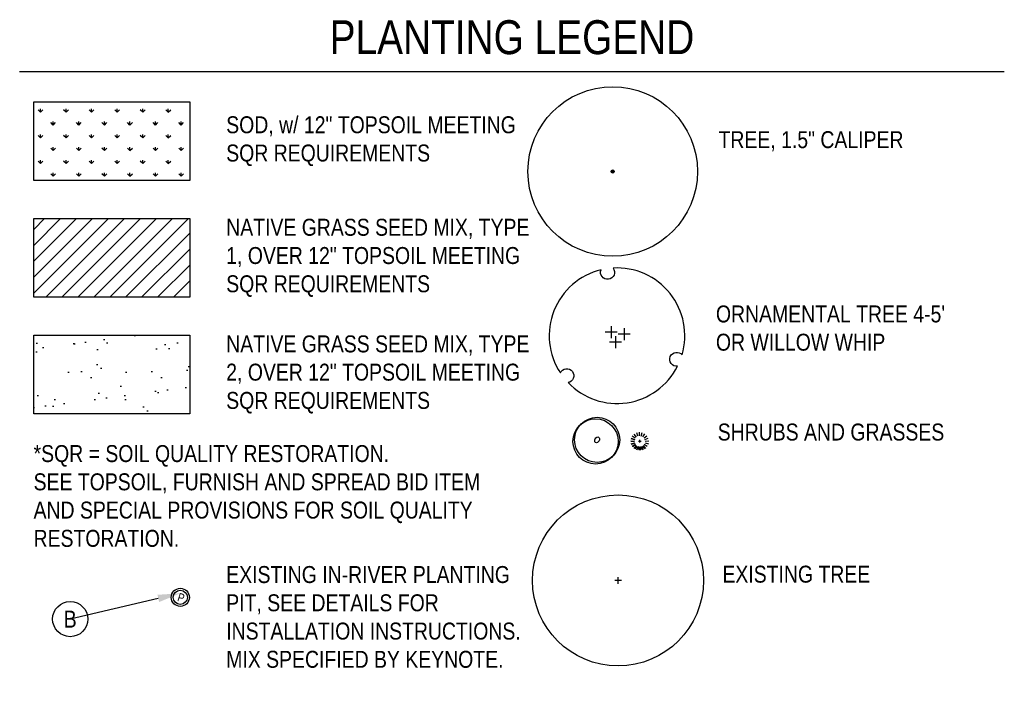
# Model space of a CAD drawing. Extents: x 1609557 to 1611883, y 574690 to 575242.
# Tile 43 of 43: x 1611774 to 1611883, y 574690 to 574764. Entities that reach past the tile are written whole.
import ezdxf
from ezdxf import colors
from ezdxf.entities.mleader import LeaderData, LeaderLine
from ezdxf.enums import TextEntityAlignment as Align
from ezdxf.math import Vec2, Vec3

# ---------------------------------------------------------------- set-up
doc = ezdxf.new("R2010")
doc.units = 0
doc.header["$MEASUREMENT"] = 0
for name, color, linetype in [('C-SHRUB-WELL', 3, 'Continuous'), ('L-PLAN-TREE-EX', 9, 'Continuous'), ('L-PLNT-PERE', 2, 'Continuous'), ('L-PLNT-SEED', 2, 'Continuous'), ('L-PLNT-SHRB', 3, 'Continuous'), ('L-PLNT-TREE', 5, 'Continuous'), ('L-PLNT-TREE-PLAN', 7, 'Continuous'), ('L-STON', 3, 'Continuous')]:
    doc.layers.add(name, color=color, linetype=linetype)
doc.layers.add('L-ANNO-NOTE', color=2, linetype='Continuous', lineweight=25)
doc.layers.add('L-PLNT-NPLT', color=21, linetype='Continuous', plot=False)
doc.styles.add('RDG_Standard', font='ARIALN.TTF')
doc.styles.add('SHR', font='ARIALN.TTF', dxfattribs={"height": 0.75})
doc.styles.get("Standard").update_dxf_attribs({"font": 'arial.ttf'})
pattern_1 = [(37.5, (0, -12.9005), (-0.157483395, 4.8170594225), [0, -3.8, 0, -4.25, 0, -4.0625]), (7.5, (0, -12.9005), (4.424441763, 7.055365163), [0, -2.05, 0, -3.425, 0, -1.3125]), (327.5, (-3.075, -12.9005), (7.785354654, 0.014147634), [0, -1.25, 0, -4.5, 0, -5.875]), (317.5, (-3.075, -12.9005), (7.515316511, 2.194188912), [0, -0.625, 0, -2.95, 0, -3.375])]
pattern_2 = [(45, (0, 12.9005), (-0.8838834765, 0.8838834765), [])]

# ---------------------------------------------------------------- blocks, each defined once
blk = doc.blocks.new('PLNT-TREE-DEC-OVAL')
at = {"layer": 'L-PLNT-TREE-PLAN'}
h = blk.add_hatch(color=0, dxfattribs=at)
edge = h.paths.add_edge_path()
edge.add_arc((0, 0), 0.00936, 0, 360)
at = {"layer": 'L-PLNT-TREE-PLAN', "color": 0}
for radius in [0.5, 0.00936]:
    blk.add_circle((0, 0), radius, dxfattribs=at)
at = {"layer": 'L-PLNT-NPLT', "style": 'RDG_Standard'}
blk.add_attdef('KEY', (0.1024, 0.1901), '', height=0.0469, dxfattribs=at)
at = {"layer": 'L-PLNT-NPLT', "style": 'RDG_Standard', "flags": 1}
for tag, p in [('BOTANICAL', (0.1024, 0.1154)), ('COMMON', (0.1024, 0.0407)), ('SIZE', (0.1024, -0.034)), ('CONDITION', (0.1024, -0.1087)), ('NOTES', (0.1024, -0.1834)), ('SORT', (0.1024, -0.2581))]:
    blk.add_attdef(tag, p, '', height=0.0469, dxfattribs=at)
blk = doc.blocks.new('PLNT-TREE-ORN-MULT')
at = {"layer": 'L-PLNT-TREE-PLAN', "color": 0, "extrusion": (5.02887e-15, -4.30087e-18, -1)}
for p, q in [((0.0006, 0.0259), (-0.0865, 0.0267)), ((-0.0426, 0.0698), (-0.0434, -0.0173)), ((0.0959, 0.0112), (0.0088, 0.012)), ((0.0527, 0.0551), (0.0519, -0.032)), ((0.0327, -0.0484), (-0.0544, -0.0476)), ((-0.0104, -0.0045), (-0.0112, -0.0915))]:
    blk.add_line(p, q, dxfattribs=at)
at = {"layer": 'L-PLNT-TREE-PLAN', "color": 0}
blk.add_lwpolyline([(-0.0294, 0.4991, -0.271899), (-0.0222, 0.4474, -0.271899), (-0.0639, 0.4159, -0.263304), (-0.1107, 0.4356, -0.263304), (-0.1179, 0.4859, 0.518933), (-0.4177, -0.2748, -0.264766), (-0.377, -0.244, -0.271899), (-0.3289, -0.2643, -0.263304), (-0.3225, -0.3148, -0.255677), (-0.361, -0.3459, 0.517407), (0.4463, -0.2254, -0.265218), (0.3992, -0.2056, -0.271899), (0.3927, -0.1537, -0.263304), (0.4332, -0.123, -0.257541), (0.4797, -0.1411, 0.519219)], format="xyb", close=True, dxfattribs=at)
at = {"layer": 'L-PLNT-NPLT', "style": 'RDG_Standard'}
blk.add_attdef('KEY', (0.1024, 0.1901), '', height=0.0469, dxfattribs=at)
at = {"layer": 'L-PLNT-NPLT', "style": 'RDG_Standard', "flags": 1}
for tag, p in [('BOTANICAL', (0.1024, 0.1154)), ('COMMON', (0.1024, 0.0407)), ('SIZE', (0.1024, -0.034)), ('CONDITION', (0.1024, -0.1087)), ('NOTES', (0.1024, -0.1834)), ('SORT', (0.1024, -0.2581))]:
    blk.add_attdef(tag, p, '', height=0.0469, dxfattribs=at)
blk = doc.blocks.new('PLNT-ORN-GRASS-3')
at = {"layer": 'L-PLNT-PERE', "color": 0}
for points in [[(-0.5, 0.02), (-0.3, 0.012)], [(-0.289, 0.081), (-0.481, 0.136)], [(-0.469, 0.173), (-0.281, 0.104)], [(-0.249, 0.167), (-0.416, 0.278)], [(-0.186, 0.236), (-0.31, 0.393)], [(-0.104, 0.281), (-0.173, 0.469)], [(-0.075, 0), (0.075, 0)], [(-0.012, 0.3), (-0.02, 0.5)], [(0, -0.075), (0, 0.075)], [(0.081, 0.289), (0.136, 0.481)], [(0.167, 0.249), (0.278, 0.416)], [(0.236, 0.186), (0.393, 0.31)], [(0.281, 0.104), (0.469, 0.173)], [(0.3, 0.012), (0.5, 0.02)], [(-0.3, -0.012), (-0.5, -0.02)], [(-0.481, -0.136), (-0.289, -0.081)], [(-0.281, -0.104), (-0.469, -0.173)], [(-0.416, -0.278), (-0.249, -0.167)], [(-0.236, -0.186), (-0.393, -0.31)], [(-0.31, -0.393), (-0.186, -0.236)], [(-0.167, -0.249), (-0.278, -0.416)], [(-0.173, -0.469), (-0.104, -0.281)], [(-0.081, -0.289), (-0.136, -0.481)], [(-0.02, -0.5), (-0.012, -0.3)], [(0.012, -0.3), (0.02, -0.5)], [(0.136, -0.481), (0.081, -0.289)], [(0.104, -0.281), (0.173, -0.469)], [(0.278, -0.416), (0.167, -0.249)], [(0.186, -0.236), (0.31, -0.393)], [(0.249, -0.167), (0.416, -0.278)], [(0.289, -0.081), (0.481, -0.136)]]:
    blk.add_lwpolyline(points, dxfattribs=at)
at = {"layer": 'L-PLNT-NPLT', "style": 'RDG_Standard', "flags": 1}
for tag, p in [('COMMON', (0.102, 0.041)), ('SIZE', (0.102, -0.034)), ('BOTANICAL', (0.102, 0.115)), ('CONDITION', (0.102, -0.109)), ('SORT', (0.102, -0.258)), ('NOTES', (0.102, -0.183))]:
    blk.add_attdef(tag, p, '', height=0.0469, dxfattribs=at)
at = {"layer": 'L-PLNT-NPLT', "style": 'RDG_Standard'}
blk.add_attdef('KEY', (0.102, 0.19), '', height=0.0469, dxfattribs=at)
blk = doc.blocks.new('PLNT-TREE-DEC-VASE')
at = {"layer": 'L-PLNT-TREE-PLAN', "color": 0}
for p, q in [((0.0194, 0), (-0.0194, 0)), ((0, -0.0195), (0, 0.0195))]:
    blk.add_line(p, q, dxfattribs=at)
blk.add_circle((0, 0), 0.5, dxfattribs=at)
at = {"layer": 'L-PLNT-NPLT', "style": 'RDG_Standard'}
blk.add_attdef('KEY', (0.1024, 0.1901), '', height=0.0469, dxfattribs=at)
at = {"layer": 'L-PLNT-NPLT', "style": 'RDG_Standard', "flags": 1}
for tag, p in [('BOTANICAL', (0.1024, 0.1154)), ('COMMON', (0.1024, 0.0407)), ('SIZE', (0.1024, -0.034)), ('CONDITION', (0.1024, -0.1087)), ('NOTES', (0.1024, -0.1834)), ('SORT', (0.1024, -0.2581))]:
    blk.add_attdef(tag, p, '', height=0.0469, dxfattribs=at)
blk = doc.blocks.new('PLNT-SHRUB-DEC-3')
at = {"layer": 'L-PLNT-SHRB', "color": 0}
for centre in [(-0.035, -0.035), (0, 0)]:
    blk.add_circle(centre, 0.5, dxfattribs=at)
blk.add_ellipse((0, 0), major_axis=(0.0336, 0.0611), ratio=0.695991, dxfattribs=at)
at = {"layer": 'L-PLNT-NPLT', "style": 'RDG_Standard'}
blk.add_attdef('KEY', (0.102, 0.19), '', height=0.0469, dxfattribs=at)
at = {"layer": 'L-PLNT-NPLT', "style": 'RDG_Standard', "flags": 1}
for tag, p in [('COMMON', (0.102, 0.041)), ('SIZE', (0.102, -0.034)), ('BOTANICAL', (0.102, 0.115)), ('CONDITION', (0.102, -0.109)), ('SORT', (0.102, -0.258)), ('NOTES', (0.102, -0.183))]:
    blk.add_attdef(tag, p, '', height=0.0469, dxfattribs=at)
blk = doc.blocks.new('_SHRUBWELL')
at = {"lineweight": -2}
for radius in [0.08, 0.0625]:
    blk.add_circle((0, 0), radius, dxfattribs=at)
at = {"lineweight": -2, "style": 'SHR'}
blk.add_text('P', height=0.075, rotation=342.79, dxfattribs=at).set_placement((-0.0045, -0.0389), align=Align.CENTER)
blk = doc.blocks.new('KEYNOTE-CIRCLE')
at = {"layer": 'L-ANNO-NOTE', "color": 0, "transparency": 16777216}
blk.add_circle((0, 0), 0.0971, dxfattribs=at)
at = {"layer": 'L-ANNO-NOTE', "color": 0, "transparency": 16777216, "style": 'RDG_Standard'}
blk.add_attdef('#', text='', height=0.0938, dxfattribs=at).set_placement((0, 0), align=Align.MIDDLE_CENTER)

msp = doc.modelspace()

# ---------------------------------------------------------------- hatches: boundary and pattern name
at = {"layer": 'L-PLNT-SEED'}
h = msp.add_hatch(dxfattribs=at)
h.set_pattern_fill('ANSI31', color=256, scale=10)
h.set_pattern_definition(pattern_2)
h.paths.add_polyline_path([(1611792.89, 574732.91), (1611792.89, 574741.62), (1611775.62, 574741.62), (1611775.62, 574732.91)])
h = msp.add_hatch(dxfattribs=at)
h.set_pattern_fill('ANSI31', color=256, scale=10)
h.set_pattern_definition(pattern_2)
h.paths.add_polyline_path([(1611792.89, 574732.91), (1611792.89, 574741.62), (1611775.62, 574741.62), (1611775.62, 574732.91)])
at = {"layer": 'L-STON'}
h = msp.add_hatch(dxfattribs=at)
h.set_pattern_fill('GRASS', color=256, scale=2)
h.paths.add_polyline_path([(1611775.62, 574754.52), (1611775.62, 574745.81), (1611792.89, 574745.81), (1611792.89, 574754.52)])
h = msp.add_hatch(dxfattribs=at)
h.set_pattern_fill('GRASS', color=256, scale=2)
h.paths.add_polyline_path([(1611775.62, 574754.52), (1611775.62, 574745.81), (1611792.89, 574745.81), (1611792.89, 574754.52)])
h = msp.add_hatch(dxfattribs=at)
h.set_pattern_fill('AR-SAND', color=256, scale=2.5)
h.set_pattern_definition(pattern_1)
h.paths.add_polyline_path([(1611775.62, 574720.01), (1611792.89, 574720.01), (1611792.89, 574728.72), (1611775.62, 574728.72)])
h = msp.add_hatch(dxfattribs=at)
h.set_pattern_fill('AR-SAND', color=256, scale=2.5)
h.set_pattern_definition(pattern_1)
h.paths.add_polyline_path([(1611775.62, 574720.01), (1611792.89, 574720.01), (1611792.89, 574728.72), (1611775.62, 574728.72)])

# ---------------------------------------------------------------- linework, layer by layer
at = {"layer": 'L-ANNO-NOTE'}
msp.add_line((1611774.07, 574757.88), (1611882.99, 574757.88), dxfattribs=at)
for points in [[(1611775.62, 574754.52), (1611792.89, 574754.52), (1611792.89, 574745.81), (1611775.62, 574745.81)], [(1611775.62, 574741.62), (1611792.89, 574741.62), (1611792.89, 574732.91), (1611775.62, 574732.91)], [(1611775.62, 574728.72), (1611792.89, 574728.72), (1611792.89, 574720.01), (1611775.62, 574720.01)]]:
    msp.add_lwpolyline(points, close=True, dxfattribs=at)

# ---------------------------------------------------------------- block references
at = {"layer": 'C-SHRUB-WELL', "xscale": 12.50000000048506, "yscale": 12.50000000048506, "zscale": 1.041666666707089}
msp.add_blockref('_SHRUBWELL', (1611791.84, 574699.71), dxfattribs=at)
at = {"layer": 'L-PLAN-TREE-EX', "xscale": 18.91090848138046, "yscale": 18.91090848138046, "zscale": 18.91090848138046}
msp.add_blockref('PLNT-TREE-DEC-VASE', (1611840.26, 574701.58), dxfattribs=at)
msp.add_blockref('PLNT-TREE-DEC-VASE', (1611840.26, 574701.58), dxfattribs=at)
at = {"layer": 'L-PLNT-PERE', "xscale": 2, "yscale": 2, "zscale": 2}
msp.add_blockref('PLNT-ORN-GRASS-3', (1611842.67, 574716.97), dxfattribs=at)
msp.add_blockref('PLNT-ORN-GRASS-3', (1611842.67, 574716.97), dxfattribs=at)
at = {"layer": 'L-PLNT-SHRB', "xscale": 5, "yscale": 5, "zscale": 5}
msp.add_blockref('PLNT-SHRUB-DEC-3', (1611837.95, 574717.13), dxfattribs=at)
at = {"layer": 'L-PLNT-TREE', "xscale": 18.74999999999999, "yscale": 18.74999999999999, "zscale": 18.74999999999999, "rotation": 352.824320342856}
msp.add_blockref('PLNT-TREE-DEC-OVAL', (1611839.67, 574746.81), dxfattribs=at)
msp.add_blockref('PLNT-TREE-DEC-OVAL', (1611839.67, 574746.81), dxfattribs=at)
at = {"layer": 'L-PLNT-TREE', "xscale": 15, "yscale": 15, "zscale": 15}
msp.add_blockref('PLNT-TREE-ORN-MULT', (1611840.15, 574728.65), dxfattribs=at)
msp.add_blockref('PLNT-TREE-ORN-MULT', (1611840.15, 574728.65), dxfattribs=at)

# ---------------------------------------------------------------- texts
at = {"layer": 'L-ANNO-NOTE', "style": 'RDG_Standard'}
for s, width, insert, char_height, attachment_point in [('\\pxqc;PLANTING LEGEND', 108.9167, (1611774.07, 574763.54), 3.75, 1), ('SOD, w/ 12" TOPSOIL MEETING SQR REQUIREMENTS', 35.1355, (1611796.92, 574750.16), 1.875, 4), ('TREE, 1.5" CALIPER', 31.4646, (1611851.38, 574750.16), 1.875, 4), ('NATIVE GRASS SEED MIX, TYPE 1, OVER 12" TOPSOIL MEETING SQR REQUIREMENTS', 34.6722, (1611796.92, 574737.26), 1.875, 4), ("ORNAMENTAL TREE 4-5'\\POR WILLOW WHIP", 31.4646, (1611851.09, 574729.48), 1.875, 4), ('NATIVE GRASS SEED MIX, TYPE 2, OVER 12" TOPSOIL MEETING SQR REQUIREMENTS', 34.1619, (1611796.92, 574724.36), 1.875, 4), ('SHRUBS AND GRASSES', 31.4646, (1611851.29, 574717.98), 1.875, 4), ('*SQR = SOIL QUALITY RESTORATION. \\PSEE TOPSOIL, FURNISH AND SPREAD BID ITEM AND SPECIAL PROVISIONS FOR SOIL QUALITY RESTORATION. ', 53.3347, (1611775.61, 574710.91), 1.875, 4), ('EXISTING IN-RIVER PLANTING PIT, SEE DETAILS FOR INSTALLATION INSTRUCTIONS. MIX SPECIFIED BY KEYNOTE. ', 34.6722, (1611796.92, 574697.53), 1.875, 4), ('EXISTING TREE', 31.4646, (1611851.81, 574702.26), 1.875, 4)]:
    msp.add_mtext_dynamic_manual_height_columns(s, width=width, gutter_width=100, heights=[0], dxfattribs=dict(at, insert=insert, char_height=char_height, attachment_point=attachment_point))

# ---------------------------------------------------------------- leaders
at = {"layer": 'L-ANNO-NOTE'}
ml = msp.add_multileader_block('Standard', dxfattribs=at)
ml.set_content('KEYNOTE-CIRCLE', color=256, scale=20)
ml.set_attribute('#', 'B', width=0)
ml.set_leader_properties()
ml.build(insert=Vec2(0, 0))
ml.multileader.update_dxf_attribs({"has_dogleg": 0, "text_right_attachment_type": 3, "dogleg_length": 0.36, "arrow_head_size": 2.5, "scale": 10, "block_connection_type": 1})
ctx = ml.context
ctx.base_point, ctx.scale, ctx.char_height, ctx.arrow_head_size, ctx.landing_gap_size, ctx.plane_origin = Vec3(1611779.66, 574697.3), 10, 1.88, 2.5, 1.8, Vec3(1611789.57, 574692.73)
ctx.right_attachment, ctx.attachment_type = 3, 1
notes = []
notes.append((ctx, [(1, (1, 1, 0), (1611783.26, 574697.3), (-1, 0), 3.6, [(3, [(1611791.84, 574700.16)], 0, [])])]))
ctx.block.insert = Vec3(1611779.66, 574697.3)
for ctx, leaders in notes:
    for number, flags, end, landing, length, lines in leaders:
        leader = LeaderData()
        leader.index, (leader.has_last_leader_line, leader.has_dogleg_vector, leader.attachment_direction) = number, flags
        leader.last_leader_point, leader.dogleg_vector, leader.dogleg_length = Vec3(end), Vec3(landing), length
        for number, points, colour, breaks in lines:
            line = LeaderLine()
            line.index, line.vertices, line.color, line.breaks = number, Vec3.list(points), colors.encode_raw_color(colour), breaks
            leader.lines.append(line)
        ctx.leaders.append(leader)

doc.saveas('drawing.dxf')
